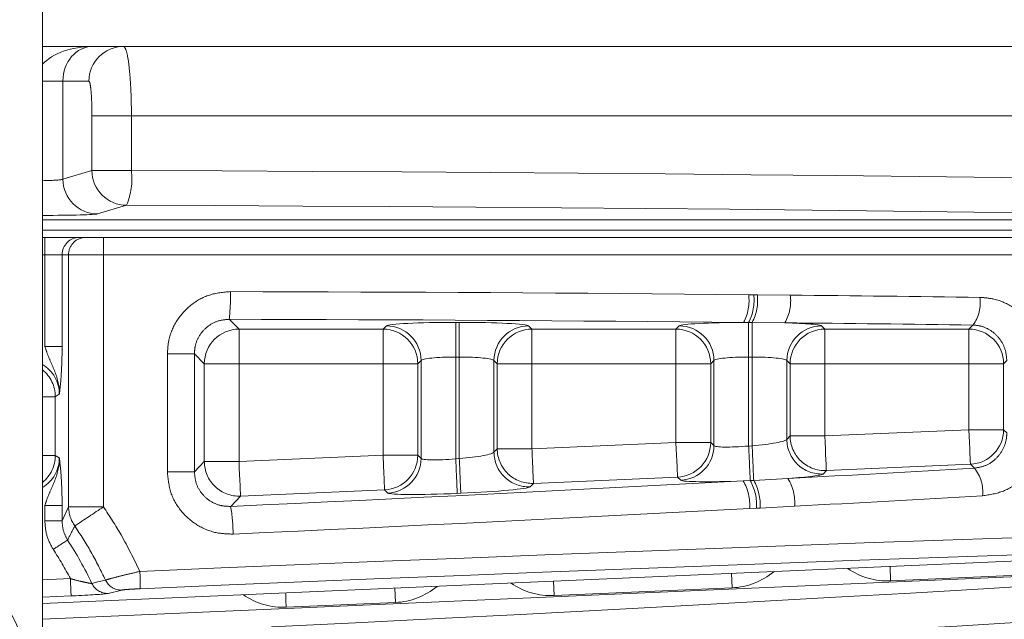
# Model space of a CAD drawing. Header units: millimetres. Extents: x 2 to 601, y 5 to 415.
# Tile 50 of 141: x 218.48 to 221.32, y 201.9 to 203.63. Entities that reach past the tile are written whole.
import ezdxf

# ---------------------------------------------------------------- set-up
doc = ezdxf.new("R2010")
doc.units = ezdxf.units.MM
doc.linetypes.add('PHANTOM', pattern=[12.7, 6.35, -1.27, 1.27, -1.27, 1.27, -1.27])

# ---------------------------------------------------------------- blocks, each defined once
blk = doc.blocks.new('SW_CENTERMARKSYMBOL_1')
at = {"color": 0, "linetype": 'Continuous', "lineweight": 0}
for p, q in [((0, 0.5), (0, 1.16)), ((0, 0), (0, 0.25)), ((-0.5, 0), (-1.16, 0)), ((0, 0), (-0.25, 0)), ((0, 0), (0, -0.25)), ((0, 0), (0.25, 0)), ((0.5, 0), (1.16, 0)), ((0, -0.5), (0, -1.16))]:
    blk.add_line(p, q, dxfattribs=at)

msp = doc.modelspace()

# ---------------------------------------------------------------- linework, layer by layer
at = {"color": 7, "linetype": 'Continuous', "lineweight": 15}
for p, q in [((218.549, 201.634), (218.549, 223.3845)), ((218.549, 203.5495), (218.6931, 203.5495)), ((218.6931, 203.5495), (218.7823, 203.5495)), ((218.7823, 203.5495), (222.2715, 203.5495)), ((218.549, 202.9995), (218.5557, 202.9995)), ((218.6553, 202.9995), (218.5557, 202.9995)), ((218.6553, 202.9995), (218.6739, 202.9995)), ((218.6739, 202.9995), (218.7242, 202.9995)), ((218.7242, 202.9995), (222.4558, 202.9995)), ((222.4944, 202.1165), (218.549, 201.9443)), ((222.5673, 202.0749), (218.549, 201.8995))]:
    msp.add_line(p, q, dxfattribs=at)
at = {"color": 7, "linetype": 'PHANTOM', "lineweight": 0}
for p, q in [((218.549, 203.4495), (218.6079, 203.4495)), ((218.6827, 203.4495), (218.6079, 203.4495)), ((218.6079, 203.4495), (218.6079, 203.1669)), ((218.8051, 203.3495), (218.6914, 203.3495)), ((218.6914, 203.1919), (218.6914, 203.3495)), ((222.3871, 203.3495), (218.8051, 203.3495)), ((218.8051, 203.3495), (218.8051, 203.1919)), ((218.6079, 203.1669), (218.6914, 203.1919)), ((218.6914, 203.1919), (218.8051, 203.1919)), ((218.791, 203.0919), (218.7075, 203.0669)), ((218.549, 203.0502), (222.5388, 203.0502)), ((222.5388, 203.0203), (218.549, 203.0203)), ((218.5557, 202.9495), (218.5557, 202.9995)), ((218.5557, 202.9495), (218.549, 202.9495)), ((218.5557, 202.9495), (218.6055, 202.9495)), ((218.5557, 202.6852), (218.5557, 202.9495)), ((218.6055, 202.9495), (218.6055, 202.6852)), ((218.6241, 202.9495), (218.6055, 202.9495)), ((218.6241, 202.223), (218.6241, 202.9495)), ((218.7246, 202.9495), (218.6241, 202.9495)), ((218.7246, 202.9495), (218.7246, 202.223)), ((222.4806, 202.9495), (218.7246, 202.9495)), ((220.5827, 202.8343), (220.5974, 202.8341)), ((220.5974, 202.8341), (220.6077, 202.834)), ((220.6077, 202.834), (220.7026, 202.8331)), ((219.0866, 202.7633), (219.1149, 202.7351)), ((219.1149, 202.7351), (219.5298, 202.7351)), ((219.1149, 202.7351), (219.1149, 202.6352)), ((219.5298, 202.7351), (219.5393, 202.7445)), ((219.5298, 202.7351), (219.5298, 202.6352)), ((219.739, 202.7544), (219.7492, 202.7544)), ((219.739, 202.7544), (219.739, 202.6546)), ((219.7492, 202.7544), (219.7492, 202.6546)), ((219.9489, 202.7445), (219.9584, 202.7351)), ((219.9584, 202.7351), (220.3733, 202.7351)), ((219.9584, 202.7351), (219.9584, 202.6352)), ((220.3733, 202.7351), (220.3828, 202.7445)), ((220.3733, 202.7351), (220.3733, 202.6352)), ((220.5825, 202.7543), (220.5679, 202.7544)), ((220.5927, 202.7542), (220.5825, 202.7543)), ((220.5825, 202.7543), (220.5825, 202.6546)), ((220.6869, 202.7532), (220.5927, 202.7542)), ((220.5927, 202.7542), (220.5927, 202.6546)), ((220.7925, 202.7445), (220.8019, 202.7351)), ((220.8019, 202.7351), (221.2169, 202.7351)), ((220.8019, 202.6352), (220.8019, 202.7351)), ((221.2169, 202.7351), (221.2286, 202.7468)), ((221.2169, 202.6352), (221.2169, 202.7351)), ((218.5557, 202.6852), (218.6055, 202.6852)), ((218.9086, 202.3236), (218.9086, 202.6638)), ((218.9086, 202.6638), (218.9864, 202.6638)), ((218.9864, 202.6638), (218.9864, 202.3236)), ((219.015, 202.6352), (218.9864, 202.6638)), ((219.7492, 202.6546), (219.739, 202.6546)), ((219.739, 202.6546), (219.739, 202.3614)), ((219.7492, 202.3618), (219.7492, 202.6546)), ((220.5927, 202.6546), (220.5825, 202.6546)), ((220.5825, 202.6546), (220.5825, 202.3982)), ((220.5927, 202.3986), (220.5927, 202.6546)), ((219.015, 202.3535), (219.015, 202.6352)), ((219.1149, 202.6352), (219.015, 202.6352)), ((219.1149, 202.6352), (219.1149, 202.3535)), ((219.5298, 202.6352), (219.1149, 202.6352)), ((219.6297, 202.6352), (219.5298, 202.6352)), ((219.5298, 202.3716), (219.5298, 202.6352)), ((219.6391, 202.6446), (219.6297, 202.6352)), ((219.6297, 202.6352), (219.6297, 202.3716)), ((219.6391, 202.3626), (219.6391, 202.6446)), ((219.8491, 202.6446), (219.8491, 202.3805)), ((219.8585, 202.6352), (219.8491, 202.6446)), ((219.8585, 202.3903), (219.8585, 202.6352)), ((219.9584, 202.6352), (219.8585, 202.6352)), ((219.9584, 202.6352), (219.9584, 202.3903)), ((220.3733, 202.6352), (219.9584, 202.6352)), ((220.3733, 202.4085), (220.3733, 202.6352)), ((220.4732, 202.6352), (220.3733, 202.6352)), ((220.4827, 202.6446), (220.4732, 202.6352)), ((220.4732, 202.6352), (220.4732, 202.4085)), ((220.4827, 202.3994), (220.4827, 202.6446)), ((220.6926, 202.6446), (220.6926, 202.4173)), ((220.7021, 202.6352), (220.6926, 202.6446)), ((220.7021, 202.4272), (220.7021, 202.6352)), ((220.8019, 202.6352), (220.7021, 202.6352)), ((221.2169, 202.6352), (220.8019, 202.6352)), ((220.8019, 202.6352), (220.8019, 202.4272)), ((221.2169, 202.4453), (221.2169, 202.6352)), ((221.3167, 202.6352), (221.2169, 202.6352)), ((221.326, 202.6444), (221.3167, 202.6352)), ((221.3167, 202.6352), (221.3167, 202.4453)), ((218.549, 202.5404), (218.5859, 202.5404)), ((218.5975, 202.5474), (218.5859, 202.5404)), ((218.5859, 202.5404), (218.5859, 202.3709)), ((220.6926, 202.4173), (220.7021, 202.4272)), ((220.8019, 202.4272), (220.7021, 202.4272)), ((220.8019, 202.4272), (221.2169, 202.4453)), ((221.3167, 202.4453), (221.2169, 202.4453)), ((221.3167, 202.4453), (221.326, 202.4364)), ((219.9584, 202.3903), (220.3733, 202.4085)), ((220.4732, 202.4085), (220.3733, 202.4085)), ((220.4732, 202.4085), (220.4827, 202.3994)), ((220.5825, 202.3982), (220.5927, 202.3986)), ((218.5859, 202.3709), (218.549, 202.3709)), ((218.5859, 202.3709), (218.5975, 202.3644)), ((219.1149, 202.3535), (219.5298, 202.3716)), ((219.6297, 202.3716), (219.5298, 202.3716)), ((219.6297, 202.3716), (219.6391, 202.3626)), ((219.8491, 202.3805), (219.8585, 202.3903)), ((219.9584, 202.3903), (219.8585, 202.3903)), ((218.9864, 202.3236), (219.015, 202.3535)), ((219.1149, 202.3535), (219.015, 202.3535)), ((219.739, 202.3614), (219.7492, 202.3618)), ((221.2213, 202.3455), (220.8063, 202.3274)), ((221.2328, 202.3344), (221.2213, 202.3455)), ((218.9086, 202.3236), (218.9864, 202.3236)), ((220.3777, 202.3087), (219.9627, 202.2906)), ((220.3872, 202.2996), (220.3777, 202.3087)), ((220.8063, 202.3274), (220.7968, 202.3175)), ((219.9627, 202.2906), (219.9533, 202.2807)), ((220.5669, 202.2976), (220.5869, 202.2986)), ((220.5869, 202.2986), (220.5971, 202.2991)), ((220.5971, 202.2991), (220.6958, 202.3045)), ((219.1192, 202.2537), (219.0909, 202.2242)), ((219.5342, 202.2719), (219.1192, 202.2537)), ((219.5436, 202.2628), (219.5342, 202.2719)), ((219.7536, 202.262), (219.7433, 202.2616)), ((218.6055, 202.2266), (218.5557, 202.2266)), ((218.5557, 202.1831), (218.5557, 202.2266)), ((218.6055, 202.2266), (218.6055, 202.1831)), ((218.6055, 202.1831), (218.6241, 202.223)), ((218.7246, 202.223), (218.6241, 202.223)), ((220.715, 202.2247), (220.6156, 202.2195)), ((220.6053, 202.2189), (220.5852, 202.2178)), ((220.6156, 202.2195), (220.6053, 202.2189)), ((218.6055, 202.1831), (218.5557, 202.1831)), ((220.5349, 201.9896), (220.5331, 202.0309)), ((220.9915, 202.0096), (220.9897, 202.0508)), ((221.5043, 202.0319), (220.9915, 202.0096)), ((218.549, 202.0125), (218.6293, 202.016)), ((220.0221, 201.9672), (220.0203, 202.0085)), ((218.7772, 201.9832), (218.738, 201.9736)), ((219.5654, 201.9473), (219.5637, 201.9886)), ((220.5349, 201.9896), (220.0221, 201.9672)), ((218.6315, 201.9661), (218.549, 201.9625)), ((219.5654, 201.9473), (219.251, 201.9336))]:
    msp.add_line(p, q, dxfattribs=at)
at = {"color": 7, "linetype": 'PHANTOM', "lineweight": 0, "flags": 128}
for points in [[(220.8063, 202.3274), (220.8062, 202.3302), (220.8059, 202.3364), (220.8055, 202.346), (220.8049, 202.3584), (220.8043, 202.3733), (220.8035, 202.3902), (220.8028, 202.4083), (220.8019, 202.4272)], [(221.2213, 202.3455), (221.2211, 202.3483), (221.2209, 202.3546), (221.2204, 202.3641), (221.2199, 202.3765), (221.2193, 202.3914), (221.2185, 202.4083), (221.2177, 202.4264), (221.2169, 202.4453)], [(220.3733, 202.4085), (220.3742, 202.3896), (220.375, 202.3714), (220.3757, 202.3546), (220.3763, 202.3397), (220.3769, 202.3273), (220.3773, 202.3177), (220.3776, 202.3115), (220.3777, 202.3087)], [(219.1149, 202.3535), (219.1157, 202.3347), (219.1165, 202.3165), (219.1172, 202.2997), (219.1179, 202.2847), (219.1184, 202.2723), (219.1188, 202.2628), (219.1191, 202.2565), (219.1192, 202.2537)], [(218.6914, 202.0022), (218.7086, 202.0065), (218.7305, 202.012)], [(219.2492, 201.9748), (219.2494, 201.971), (219.2502, 201.9526), (219.251, 201.9336)]]:
    msp.add_lwpolyline(points, dxfattribs=at)
at = {"color": 7, "linetype": 'Continuous', "lineweight": 15}
msp.add_circle((217.649, 201.4995), 0.91, dxfattribs=at)
at = {"color": 7, "linetype": 'PHANTOM', "lineweight": 0}
for centre, radius, start, end in [((218.7825, 203.4497), 0.0998, 90.1127, 180.1104), ((218.7915, 203.192), 0.1001, 180.0578, 269.7387), ((218.6059, 203.1691), 0.2005, 337.3824, 6.5445), ((218.708, 203.167), 0.1001, 180.0656, 269.7446), ((218.6554, 202.9496), 0.0499, 90.1185, 180.1046), ((218.674, 202.9496), 0.0499, 90.0911, 180.1047), ((217.3365, 202.9626), 1.3882, 359.4598, 1.5237), ((218.5683, 202.8258), 0.522, 353.1294, 1.915), ((220.4491, 202.8176), 0.1346, 331.9824, 7.1182), ((220.4601, 202.8184), 0.1382, 332.3729, 6.5392), ((220.468, 202.8189), 0.1405, 332.6014, 6.1613), ((220.5755, 202.8165), 0.1281, 330.3855, 7.428), ((221.1422, 202.8105), 0.1074, 323.5531, 8.6227), ((219.1152, 202.6348), 0.1002, 90.1947, 179.7992), ((219.5295, 202.6349), 0.1002, 0.1736, 89.8188), ((219.539, 202.6443), 0.1002, 0.1813, 89.8247), ((219.9493, 202.6443), 0.1002, 90.181, 179.8129), ((219.9587, 202.6349), 0.1002, 90.1753, 179.8187), ((220.373, 202.6349), 0.1002, 0.1813, 89.8247), ((220.3825, 202.6443), 0.1002, 0.2008, 89.8053), ((220.7928, 202.6443), 0.1002, 90.189, 179.8186), ((220.8022, 202.6349), 0.1002, 90.1812, 179.8264), ((221.2166, 202.6349), 0.1002, 0.1736, 89.8188), ((218.4853, 202.5399), 0.1006, 0.3129, 50.6942), ((220.8022, 202.4275), 0.1002, 180.1848, 272.3118), ((221.2166, 202.4456), 0.1002, 272.6693, 359.8429), ((220.373, 202.4088), 0.1002, 272.6832, 359.8147), ((220.3825, 202.3997), 0.1002, 272.6832, 359.8147), ((140.0002, 198.8181), 80.6619, 2.473028, 2.54384), ((302.4881, 205.9202), 81.9711, 182.462215, 182.531831), ((220.7928, 202.4176), 0.1002, 180.1899, 272.3067), ((218.4854, 202.3713), 0.1005, 309.2784, 359.7348), ((145.657, 199.1087), 73.9448, 2.451714, 2.529091), ((219.5295, 202.3719), 0.1001, 272.6544, 359.8435), ((219.9493, 202.3808), 0.1002, 180.1979, 272.3118), ((219.9587, 202.3907), 0.1002, 180.1899, 272.3067), ((271.7279, 204.592), 51.8162, 182.43519, 182.54561), ((219.1152, 202.3539), 0.1002, 180.1979, 272.3119), ((219.5389, 202.3629), 0.1002, 272.6768, 359.8211), ((211.2415, 201.9418), 8.5078, 2.15414, 2.82666), ((145.875, 199.0988), 73.9463, 2.451715, 2.529091), ((221.1483, 202.2664), 0.1085, 353.769, 38.8334), ((220.4499, 202.2289), 0.1358, 355.3233, 30.4209), ((220.4642, 202.2283), 0.1414, 356.187, 29.796), ((220.4723, 202.2282), 0.1435, 356.5308, 29.6055), ((220.5868, 202.2361), 0.1286, 354.9301, 32.1443), ((218.7229, 202.2248), 0.0988, 181.033, 215.0793), ((214.7815, 208.0531), 7.0383, 303.26396, 304.07154), ((218.5882, 202.1399), 0.5097, 0.5114, 9.5266), ((236.649, 174.1618), 33.2726, 122.80761, 122.8924), ((217.649, 201.4995), 1.1573, 25.7449, 32.8492), ((217.649, 201.4995), 1.108, 27.7859, 32.8492), ((218.1077, 201.994), 0.723, 359.4436, 3.4016), ((249.1997, 203.3196), 30.5982, 182.44172, 182.53529), ((218.7363, 202.0232), 0.0496, 205.0861, 271.8882), ((218.7756, 202.0328), 0.0497, 204.7575, 271.8364)]:
    msp.add_arc(centre, radius, start, end, dxfattribs=at)
for centre, major_axis, ratio, start_param, end_param in [((218.6931, 203.4495), (0.1649, 0), 0.606283, 1.570796, 2.633785), ((217.649, 202.9819), (8.2, 0), 0.025867, 0.914753, 1.429333), ((218.5282, 203.1673), (0.08, 0), 0.058918, 4.975583, 6.195919), ((217.649, 202.882), (8.1, 0), 0.026186, 0.922447, 1.429333), ((218.5282, 203.0674), (0.18, 0), 0.026186, 4.828278, 6.195919), ((218.6321, 202.2933), (10.582, 0), 0.052012, 1.385408, 1.52751), ((218.6321, 202.2933), (10.582, 0), 0.052012, 1.320969, 1.373869), ((218.6321, 202.2135), (10.502, 0), 0.052408, 1.385408, 1.52751), ((219.739, 202.744), (0.2, 0), 0.052408, 1.570796, 3.089233), ((219.7492, 202.744), (0.2, 0), 0.052408, 0.05236, 1.570796), ((220.5825, 202.744), (0.2, 0), 0.052408, 1.643865, 3.089233), ((218.6321, 202.2135), (10.502, 0), 0.052408, 1.320969, 1.373869), ((220.5927, 202.744), (0.2, 0), 0.052408, 0.05236, 1.080526), ((219.739, 202.6441), (0.1, 0), 0.104816, 1.570796, 3.089233), ((219.7492, 202.6441), (0.1, 0), 0.104816, 0.05236, 1.570796), ((220.5825, 202.6441), (0.1, 0), 0.104816, 1.570796, 3.089233), ((220.5927, 202.6441), (0.1, 0), 0.104816, 0.05236, 1.570796), ((218.4967, 202.5467), (0.0867, 0.0519), 0.989746, 5.745762, 6.773516), ((220.5825, 202.4087), (0.1, 0.0088), 0.104113, 3.184761, 4.703198), ((220.5927, 202.4091), (0.1, 0.0088), 0.104113, 4.703198, 6.221634), ((218.4967, 202.365), (0.0883, -0.0491), 0.990116, 5.760866, 6.788458), ((219.7492, 202.3723), (0.1, 0.0088), 0.104113, 4.703198, 6.221634), ((219.739, 202.3718), (0.1, 0.0088), 0.104113, 3.184761, 4.703198), ((218.6286, 202.7544), (10.502, 0.4598), 0.052358, 4.908221, 4.960684), ((220.5971, 202.3094), (0.2, 0.0088), 0.052358, 5.225945, 6.228533), ((218.6286, 202.7544), (10.502, 0.4598), 0.052358, 4.754132, 4.895725), ((219.7536, 202.2725), (0.2, 0.0088), 0.052358, 4.710097, 6.228533), ((220.5869, 202.3089), (0.2, 0.0088), 0.052358, 3.19166, 4.610116), ((219.7434, 202.2721), (0.2, 0.0088), 0.052358, 3.19166, 4.710097), ((218.6321, 202.6746), (10.582, 0.4598), 0.051963, 4.908256, 4.960719), ((218.6321, 202.6746), (10.582, 0.4598), 0.051963, 4.754167, 4.895759), ((218.6321, 201.6602), (10.582, 0.4604), 0.034723, 1.197068, 1.550639), ((218.6343, 201.6103), (10.532, 0.4604), 0.034887, 1.197732, 1.550624), ((218.2085, 201.9852), (5.8647, 0.2562), 0.026161, 4.882562, 5.550835), ((220.5259, 202.1895), (-0.1446, 0.1385), 0.998834, 2.378594, 3.032663), ((220.983, 202.2095), (0.1385, 0.1447), 0.998727, 3.294102, 3.948171), ((220.0136, 202.1672), (0.1385, 0.1447), 0.998727, 3.294102, 3.948171), ((219.2424, 202.1335), (0.0848, 0.1813), 0.999225, 2.968185, 3.622253), ((218.2129, 201.8854), (5.9647, 0.2562), 0.025724, 4.8826, 5.582202), ((219.5565, 202.1472), (-0.1446, 0.1385), 0.998834, 2.378594, 3.032663)]:
    msp.add_ellipse(centre, major_axis=major_axis, ratio=ratio, start_param=start_param, end_param=end_param, dxfattribs=at)
at = {"color": 7, "linetype": 'Continuous', "lineweight": 15}
msp.add_ellipse((218.6931, 203.4495), major_axis=(0, 0.1), ratio=0.85244, start_param=0, end_param=1.570796, dxfattribs=at)
at = {"color": 7, "linetype": 'PHANTOM', "lineweight": 0}
for points, knots in [([(218.7823, 203.5495), (218.7849, 203.5473), (218.79, 203.5428), (218.7969, 203.5083), (218.802, 203.4574), (218.8048, 203.4012), (218.805, 203.3641), (218.8051, 203.3495)], [0, 0, 0, 0, 0.2149809, 0.4300201, 0.6449827, 0.8597148, 1, 1, 1, 1]), ([(218.6914, 203.3495), (218.6914, 203.3568), (218.6913, 203.3753), (218.6902, 203.4034), (218.6883, 203.4289), (218.6856, 203.4462), (218.6837, 203.4484), (218.6827, 203.4495)], [0, 0, 0, 0, 0.14021, 0.354854, 0.569807, 0.784912, 1, 1, 1, 1]), ([(218.9086, 202.6638), (218.9095, 202.6771), (218.9117, 202.7105), (218.9334, 202.761), (218.9744, 202.8065), (219.0288, 202.8374), (219.0696, 202.8413), (219.09, 202.8432)], [0, 0, 0, 0, 0.141056, 0.354195, 0.568439, 0.784097, 1, 1, 1, 1]), ([(221.2484, 202.8266), (221.262, 202.8255), (221.2959, 202.8228), (221.3463, 202.8), (221.3909, 202.7586), (221.4212, 202.7048), (221.4251, 202.6645), (221.427, 202.6444)], [0, 0, 0, 0, 0.147213, 0.366419, 0.580297, 0.790244, 1, 1, 1, 1]), ([(219.0866, 202.7633), (219.0753, 202.7623), (219.0528, 202.7602), (219.0226, 202.7432), (219, 202.7178), (218.988, 202.6897), (218.9869, 202.6712), (218.9864, 202.6638)], [0, 0, 0, 0, 0.216214, 0.43148, 0.645298, 0.858511, 1, 1, 1, 1]), ([(221.326, 202.6444), (221.3249, 202.6557), (221.3228, 202.6783), (221.3063, 202.7083), (221.282, 202.7315), (221.2546, 202.7444), (221.236, 202.7461), (221.2286, 202.7468)], [0, 0, 0, 0, 0.205688, 0.414427, 0.629719, 0.851411, 1, 1, 1, 1]), ([(218.5975, 202.5474), (218.5975, 202.5476), (218.5978, 202.5544), (218.5962, 202.5837), (218.582, 202.6204), (218.5649, 202.6577), (218.5586, 202.6766), (218.5557, 202.6852)], [0, 0, 0, 0, 0.004323, 0.141689, 0.608611, 0.820927, 1, 1, 1, 1]), ([(218.6055, 202.6852), (218.6054, 202.671), (218.6051, 202.6428), (218.6028, 202.5971), (218.6, 202.568), (218.598, 202.551), (218.5975, 202.5475), (218.5975, 202.5474)], [0, 0, 0, 0, 0.246121, 0.491208, 0.895867, 0.996321, 1, 1, 1, 1]), ([(221.2328, 202.3344), (221.244, 202.3363), (221.2663, 202.3401), (221.2951, 202.3599), (221.316, 202.3876), (221.3251, 202.415), (221.3258, 202.4315), (221.326, 202.4364)], [0, 0, 0, 0, 0.230764, 0.461009, 0.687796, 0.906887, 1, 1, 1, 1]), ([(221.427, 202.4364), (221.4266, 202.4276), (221.4253, 202.3982), (221.4088, 202.3493), (221.3704, 202.2996), (221.3175, 202.2643), (221.2766, 202.2578), (221.2562, 202.2546)], [0, 0, 0, 0, 0.095225, 0.317315, 0.543942, 0.771796, 1, 1, 1, 1]), ([(218.5557, 202.2266), (218.5586, 202.2352), (218.5649, 202.2541), (218.582, 202.2914), (218.5962, 202.3281), (218.5978, 202.3574), (218.5975, 202.3642), (218.5975, 202.3644)], [0, 0, 0, 0, 0.179125, 0.391495, 0.858251, 0.995678, 1, 1, 1, 1]), ([(218.5975, 202.3644), (218.5975, 202.3643), (218.598, 202.3608), (218.6, 202.3438), (218.6028, 202.3147), (218.6051, 202.269), (218.6054, 202.2408), (218.6055, 202.2266)], [0, 0, 0, 0, 0.00368, 0.104168, 0.508708, 0.753837, 1, 1, 1, 1]), ([(219.0979, 202.1444), (219.0816, 202.1449), (219.0451, 202.1461), (218.9916, 202.1688), (218.9457, 202.2093), (218.9146, 202.2631), (218.9106, 202.3035), (218.9086, 202.3236)], [0, 0, 0, 0, 0.167828, 0.376332, 0.584427, 0.792383, 1, 1, 1, 1]), ([(218.9864, 202.3236), (218.9875, 202.3124), (218.9896, 202.29), (219.0068, 202.26), (219.0321, 202.2376), (219.0617, 202.225), (219.0819, 202.2245), (219.0909, 202.2242)], [0, 0, 0, 0, 0.2081432, 0.415968, 0.6236028, 0.8317443, 1, 1, 1, 1]), ([(218.7246, 202.223), (218.742, 202.1962), (218.781, 202.1365), (218.8122, 202.0723), (218.8294, 202.0369)], [0, 0, 0, 0, 0.447718, 1, 1, 1, 1]), ([(218.5799, 202.1005), (218.5729, 202.1132), (218.5589, 202.139), (218.5568, 202.1683), (218.5557, 202.1831)], [0, 0, 0, 0, 0.494108, 1, 1, 1, 1]), ([(218.6055, 202.1831), (218.6061, 202.1731), (218.6074, 202.1533), (218.6167, 202.1358), (218.6213, 202.1272)], [0, 0, 0, 0, 0.507723, 1, 1, 1, 1]), ([(218.642, 202.168), (218.636, 202.1562), (218.6291, 202.1427), (218.6222, 202.129), (218.6213, 202.1272)], [0, 0, 0, 0, 0.868672, 1, 1, 1, 1]), ([(218.7305, 202.012), (218.717, 202.0393), (218.6904, 202.0929), (218.658, 202.1433), (218.642, 202.168)], [0, 0, 0, 0, 0.508513, 1, 1, 1, 1]), ([(218.7305, 202.012), (218.7335, 202.0129), (218.7395, 202.0147), (218.7625, 202.0207), (218.7937, 202.0285), (218.8176, 202.0341), (218.8294, 202.0369)], [0, 0, 0, 0, 0.233752, 0.485751, 0.744782, 1, 1, 1, 1]), ([(218.6914, 202.0022), (218.6898, 202.0023), (218.6863, 202.0025), (218.6738, 202.0049), (218.6571, 202.0087), (218.6415, 202.0126), (218.6319, 202.0153), (218.6293, 202.016)], [0, 0, 0, 0, 0.197594, 0.405324, 0.635679, 0.899986, 1, 1, 1, 1]), ([(218.8307, 201.987), (218.8243, 201.9867), (218.8114, 201.9861), (218.7946, 201.985), (218.782, 201.984), (218.7788, 201.9834), (218.7772, 201.9832)], [0, 0, 0, 0, 0.261331, 0.522826, 0.772194, 1, 1, 1, 1])]:
    msp.add_open_spline(points, degree=3, knots=knots, dxfattribs=at)
at = {"color": 7, "linetype": 'Continuous', "lineweight": 15}
msp.add_open_spline([(218.6315, 201.9661), (218.6359, 201.9663), (218.6522, 201.967), (218.6793, 201.9685), (218.7078, 201.9703), (218.7292, 201.9722), (218.735, 201.9731), (218.738, 201.9736)], degree=3, knots=[0, 0, 0, 0, 0.090665, 0.336757, 0.563604, 0.781607, 1, 1, 1, 1], dxfattribs=at)

# ---------------------------------------------------------------- block references
at = {"color": 7, "linetype": 'Continuous', "lineweight": 0}
msp.add_blockref('SW_CENTERMARKSYMBOL_1', (217.649, 201.4995), dxfattribs=at)

doc.saveas('drawing.dxf')
